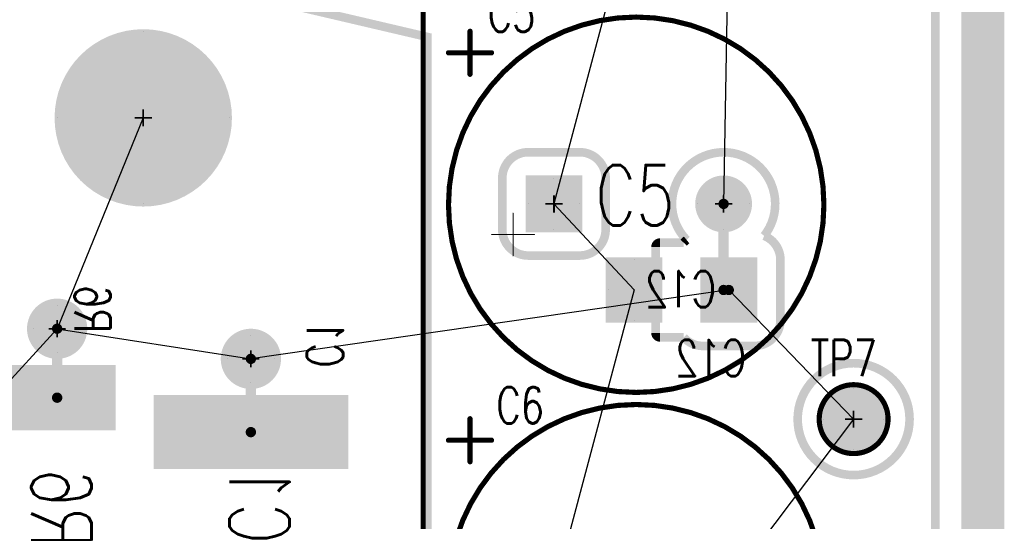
# Model space of a CAD drawing. Extents: x -7 to 11.7, y -5.4 to 6.4.
# Tile 24 of 27: x 6.031 to 7.175, y 1.681 to 2.264. Entities that reach past the tile are written whole.
import ezdxf

# ---------------------------------------------------------------- set-up
doc = ezdxf.new("R2010")
doc.units = 0
doc.linetypes.add('SIG_18', pattern=[2, 1, 1])
doc.linetypes.add('SIG_50', pattern=[2, 1, 1])
for name, color, linetype in [('2D_LINE_125', 3, 'CONTINUOUS'), ('2D_LINE_126', 6, 'CONTINUOUS'), ('BOARD_OUTLINE_00', 254, 'CONTINUOUS'), ('DRIL_NPLTE_THRU_01', 16, 'CONTINUOUS'), ('DRIL_NPLTE_THRU_02', 176, 'CONTINUOUS'), ('DRIL_PLTE_THRU_01', 16, 'CONTINUOUS'), ('DRIL_PLTE_THRU_02', 176, 'CONTINUOUS'), ('DRIL_SYMBOL', 254, 'CONTINUOUS'), ('LINK_00', 2, 'CONTINUOUS'), ('PADS_BOT', 5, 'CONTINUOUS'), ('PADS_INNER', 1, 'CONTINUOUS'), ('PADS_TOP', 1, 'CONTINUOUS'), ('PADS_XR_131', 3, 'CONTINUOUS'), ('PADS_XR_132', 6, 'CONTINUOUS'), ('PADS_XR_133', 254, 'CONTINUOUS'), ('PART_NAME_123', 255, 'CONTINUOUS'), ('PART_NAME_124', 6, 'CONTINUOUS'), ('PART_NAME_129', 2, 'CONTINUOUS'), ('PART_NAME_130', 106, 'CONTINUOUS'), ('PART_TOP_2DLINE_123', 255, 'CONTINUOUS'), ('PART_TOP_2DLINE_129', 2, 'CONTINUOUS'), ('POUR_OUTLINE_01', 1, 'CONTINUOUS'), ('POUR_OUTLINE_02', 5, 'CONTINUOUS'), ('POUR_PADTHERM_01', 1, 'CONTINUOUS'), ('POUR_PADTHERM_02', 5, 'CONTINUOUS'), ('POUR_VIATHERM_01', 1, 'CONTINUOUS'), ('POUR_VOID_01', 1, 'CONTINUOUS'), ('POUR_VOID_02', 5, 'CONTINUOUS'), ('TRACE_02', 5, 'CONTINUOUS'), ('VIAPTS', 56, 'CONTINUOUS')]:
    doc.layers.add(name, color=color, linetype=linetype)
doc.styles.add('W0$001', font='simplex', dxfattribs={"width": 0.75})
doc.styles.add('W0$006', font='simplex', dxfattribs={"width": 0.75})

# ---------------------------------------------------------------- blocks, each defined once
blk = doc.blocks.new('BOARD_40')
at = {"layer": 'BOARD_OUTLINE_00', "const_width": 0.01}
blk.add_lwpolyline([(0.1, -0.125), (7.4499, -0.125), (7.4499, -4.4), (0.1, -4.4)], close=True, dxfattribs=at)
blk = doc.blocks.new('DRAWING_41')
at = {"layer": '2D_LINE_125', "const_width": 0.05}
blk.add_lwpolyline([(0.1, -0.125), (7.4499, -0.125), (7.4499, -4.4), (0.1, -4.4)], close=True, dxfattribs=at)
blk = doc.blocks.new('DRAWING_42')
at = {"layer": '2D_LINE_126', "const_width": 0.05}
blk.add_lwpolyline([(0.1, -0.125), (7.4499, -0.125), (7.4499, -4.4), (0.1, -4.4)], close=True, dxfattribs=at)
blk = doc.blocks.new('POUR_VOID_32')
at = {"layer": 'POUR_VOID_02', "const_width": 0.01}
blk.add_lwpolyline([(-10.7851, -15.7149), (-10.7851, -15.7849, -0.414214), (-10.8151, -15.8149), (-10.8751, -15.8149, -0.213421), (-10.8975, -15.8049), (-10.9251, -15.8049, -0.414214), (-10.9301, -15.7999), (-10.9301, -15.6999, -0.414214), (-10.9251, -15.6949), (-10.8975, -15.6949, -0.038463), (-10.8941, -15.6917, -2.204891), (-10.804, -15.687, -0.306846)], format="xyb", close=True, dxfattribs=at)
blk = doc.blocks.new('POUR_VOID_28')
at = {"layer": 'POUR_VOID_02', "const_width": 0.01}
blk.add_lwpolyline([(-10.7651, -15.8999, 1), (-10.6351, -15.8999, 1)], format="xyb", close=True, dxfattribs=at)
blk = doc.blocks.new('POUR_OUTLINE_27')
at = {"layer": 'POUR_OUTLINE_02', "const_width": 0.01}
blk.add_lwpolyline([(-10.6051, -18.2949), (-10.6051, -14.9949), (-11.3933, -14.9949), (-11.5933, -14.705), (-12.02, -14.705), (-12.02, -15.36), (-11.5943, -15.36), (-11.5196, -15.38), (-11.5181, -15.3804), (-11.1951, -15.456), (-11.1951, -16.2021), (-11.295, -16.3021), (-11.295, -17.455), (-11.395, -17.455), (-11.395, -18.2949)], close=True, dxfattribs=at)
for name in ['POUR_VOID_32', 'POUR_VOID_28']:
    blk.add_blockref(name, (0, 0))
blk = doc.blocks.new('POUR_PADTHERM_80')
at = {"layer": 'POUR_PADTHERM_02'}
for points in [[(-11.0481, -15.6199), (-11.0481, -15.6199, 1), (-11.0481, -15.6199), (-11.0481, -15.6199, 1), (-11.0481, -15.6199)], [(-11.0781, -15.6499), (-11.0781, -15.6499, 1), (-11.0781, -15.6499), (-11.0781, -15.6499, 1), (-11.0781, -15.6499)], [(-11.0181, -15.6499), (-11.0181, -15.6499, 1), (-11.0181, -15.6499), (-11.0181, -15.6499, 1), (-11.0181, -15.6499)], [(-11.0481, -15.6799), (-11.0481, -15.6799, 1), (-11.0481, -15.6799), (-11.0481, -15.6799, 1), (-11.0481, -15.6799)]]:
    blk.add_lwpolyline(points, format="xyb", dxfattribs=at)
blk = doc.blocks.new('POUR_PADTHERM_81')
at = {"layer": 'POUR_PADTHERM_02'}
for points in [[(-10.9551, -15.7149), (-10.9551, -15.7149, 1), (-10.9551, -15.7149), (-10.9551, -15.7149, 1), (-10.9551, -15.7149)], [(-10.9851, -15.7499), (-10.9851, -15.7499, 1), (-10.9851, -15.7499), (-10.9851, -15.7499, 1), (-10.9851, -15.7499)], [(-10.9551, -15.7849), (-10.9551, -15.7849, 1), (-10.9551, -15.7849), (-10.9551, -15.7849, 1), (-10.9551, -15.7849)]]:
    blk.add_lwpolyline(points, format="xyb", dxfattribs=at)
blk = doc.blocks.new('POUR_HEADER_10')
for name in ['POUR_OUTLINE_27', 'POUR_PADTHERM_80', 'POUR_PADTHERM_81']:
    blk.add_blockref(name, (10.825, 17.95))
blk = doc.blocks.new('POUR_VOID_113')
at = {"layer": 'POUR_VOID_01', "const_width": 0.01}
blk.add_lwpolyline([(-10.9881, -15.6199), (-10.9881, -15.6799, -0.414214), (-11.0181, -15.7099), (-11.0781, -15.7099, -0.414214), (-11.1081, -15.6799), (-11.1081, -15.6199, -0.414214), (-11.0781, -15.5899), (-11.0181, -15.5899, -0.414214)], format="xyb", close=True, dxfattribs=at)
blk = doc.blocks.new('POUR_OUTLINE_108')
at = {"layer": 'POUR_OUTLINE_01', "const_width": 0.01}
blk.add_lwpolyline([(-17.615, -18.435), (-11.4601, -18.435, 0.414214), (-11.4551, -18.43), (-11.4551, -17.4949), (-10.6101, -17.4949, 0.414214), (-10.6051, -17.4899), (-10.6051, -14.24, 0.414214), (-10.6101, -14.235), (-13.565, -14.235, 0.414214)], format="xyb", dxfattribs=at)
blk.add_blockref('POUR_VOID_113', (0, 0))
blk = doc.blocks.new('POUR_VIATHERM_145')
at = {"layer": 'POUR_VIATHERM_01'}
for points in [[(-11.6251, -15.7674), (-11.6251, -15.7674)], [(-11.6526, -15.7949), (-11.6526, -15.7949)], [(-11.5976, -15.7949), (-11.5976, -15.7949)], [(-11.6251, -15.8224), (-11.6251, -15.8224)]]:
    blk.add_lwpolyline(points, dxfattribs=at)
blk = doc.blocks.new('POUR_VIATHERM_146')
at = {"layer": 'POUR_VIATHERM_01'}
for points in [[(-11.4001, -15.8024), (-11.4001, -15.8024)], [(-11.4276, -15.8299), (-11.4276, -15.8299)], [(-11.3726, -15.8299), (-11.3726, -15.8299)], [(-11.4001, -15.8574), (-11.4001, -15.8574)]]:
    blk.add_lwpolyline(points, dxfattribs=at)
blk = doc.blocks.new('POUR_PADTHERM_149')
at = {"layer": 'POUR_PADTHERM_01'}
for points in [[(-10.8511, -15.6199), (-10.8511, -15.6199, 1), (-10.8511, -15.6199), (-10.8511, -15.6199, 1), (-10.8511, -15.6199)], [(-10.8811, -15.6499), (-10.8811, -15.6499, 1), (-10.8811, -15.6499), (-10.8811, -15.6499, 1), (-10.8811, -15.6499)], [(-10.8211, -15.6499), (-10.8211, -15.6499, 1), (-10.8211, -15.6499), (-10.8211, -15.6499, 1), (-10.8211, -15.6499)], [(-10.8511, -15.6799), (-10.8511, -15.6799, 1), (-10.8511, -15.6799), (-10.8511, -15.6799, 1), (-10.8511, -15.6799)]]:
    blk.add_lwpolyline(points, format="xyb", dxfattribs=at)
blk = doc.blocks.new('POUR_PADTHERM_152')
at = {"layer": 'POUR_PADTHERM_01'}
for points in [[(-10.7001, -15.8649), (-10.7001, -15.8649, 1), (-10.7001, -15.8649), (-10.7001, -15.8649, 1), (-10.7001, -15.8649)], [(-10.7351, -15.8999), (-10.7351, -15.8999, 1), (-10.7351, -15.8999), (-10.7351, -15.8999, 1), (-10.7351, -15.8999)], [(-10.6651, -15.8999), (-10.6651, -15.8999, 1), (-10.6651, -15.8999), (-10.6651, -15.8999, 1), (-10.6651, -15.8999)], [(-10.7001, -15.9349), (-10.7001, -15.9349, 1), (-10.7001, -15.9349), (-10.7001, -15.9349, 1), (-10.7001, -15.9349)]]:
    blk.add_lwpolyline(points, format="xyb", dxfattribs=at)
blk = doc.blocks.new('POUR_PADTHERM_153')
at = {"layer": 'POUR_PADTHERM_01'}
for points in [[(-11.5251, -15.45), (-11.5251, -15.45, 1), (-11.5251, -15.45), (-11.5251, -15.45, 1), (-11.5251, -15.45)], [(-11.6251, -15.55), (-11.6251, -15.55, 1), (-11.6251, -15.55), (-11.6251, -15.55, 1), (-11.6251, -15.55)], [(-11.4251, -15.55), (-11.4251, -15.55, 1), (-11.4251, -15.55), (-11.4251, -15.55, 1), (-11.4251, -15.55)], [(-11.5251, -15.65), (-11.5251, -15.65, 1), (-11.5251, -15.65), (-11.5251, -15.65, 1), (-11.5251, -15.65)]]:
    blk.add_lwpolyline(points, format="xyb", dxfattribs=at)
blk = doc.blocks.new('POUR_HEADER_12')
for name in ['POUR_OUTLINE_108', 'POUR_PADTHERM_153', 'POUR_PADTHERM_149', 'POUR_VIATHERM_145', 'POUR_VIATHERM_146', 'POUR_PADTHERM_152']:
    blk.add_blockref(name, (13.575, 14.3))
blk = doc.blocks.new('PART_BODY_TOP_20')
at = {"layer": 'PART_TOP_2DLINE_123', "const_width": 0.006}
blk.add_lwpolyline([(-0.04, 0, 1), (0.04, 0, 1)], format="xyb", close=True, dxfattribs=at)
blk = doc.blocks.new('DRIL_SYMBOL_0$043')
at = {"layer": 'DRIL_SYMBOL', "const_width": 0.002}
for points in [[(-0.01, 0), (0.01, 0)], [(0, -0.01), (0, 0.01)]]:
    blk.add_lwpolyline(points, dxfattribs=at)
blk = doc.blocks.new('DRIL_HOLE_0$043')
at = {"const_width": 0.0215}
blk.add_lwpolyline([(-0.01075, 0, 1), (0.01075, 0, 1)], format="xyb", close=True, dxfattribs=at)
blk.add_blockref('DRIL_SYMBOL_0$043', (0, 0))
blk = doc.blocks.new('PAD_3')
at = {"const_width": 0.035}
blk.add_lwpolyline([(0, -0.0175, 1), (0, 0.0175, 1)], format="xyb", close=True, dxfattribs=at)
blk = doc.blocks.new('PAD_4')
at = {"const_width": 0.038}
blk.add_lwpolyline([(0, -0.019, 1), (0, 0.019, 1)], format="xyb", close=True, dxfattribs=at)
blk = doc.blocks.new('STK_TOP_62')
at = {"layer": 'DRIL_PLTE_THRU_01'}
blk.add_blockref('DRIL_HOLE_0$043', (0, 0), dxfattribs=at)
at = {"layer": 'DRIL_PLTE_THRU_02'}
blk.add_blockref('DRIL_HOLE_0$043', (0, 0), dxfattribs=at)
at = {"layer": 'PADS_BOT'}
blk.add_blockref('PAD_3', (0, 0), dxfattribs=at)
at = {"layer": 'PADS_INNER'}
blk.add_blockref('PAD_3', (0, 0), dxfattribs=at)
at = {"layer": 'PADS_TOP'}
blk.add_blockref('PAD_3', (0, 0), dxfattribs=at)
at = {"layer": 'PADS_XR_131'}
blk.add_blockref('PAD_4', (0, 0), dxfattribs=at)
at = {"layer": 'PADS_XR_132'}
blk.add_blockref('PAD_4', (0, 0), dxfattribs=at)
blk = doc.blocks.new('SYM_TOP_23')
for name in ['PART_BODY_TOP_20', 'STK_TOP_62']:
    blk.add_blockref(name, (0, 0))
blk = doc.blocks.new('PART_TOP_3')
blk.add_blockref('SYM_TOP_23', (0, 0))
at = {"layer": 'PART_NAME_123', "style": 'W0$006', "width": 0.75}
blk.add_text('TP7', height=0.042, dxfattribs=at).set_placement((-0.05, 0.05))
blk = doc.blocks.new('DRIL_HOLE_0')
blk.add_lwpolyline([(0, 0, 1), (0, 0, 1)], format="xyb", close=True)
blk = doc.blocks.new('PAD_38')
at = {"const_width": 0.08}
blk.add_lwpolyline([(-0.11, 0), (0.11, 0)], dxfattribs=at)
blk = doc.blocks.new('PAD_1')
blk.add_lwpolyline([(0, 0, 1), (0, 0, 1)], format="xyb", close=True)
blk = doc.blocks.new('PAD_39')
at = {"const_width": 0.086}
blk.add_lwpolyline([(-0.113, 0), (0.113, 0)], dxfattribs=at)
blk = doc.blocks.new('STK_BOT_96')
at = {"layer": 'DRIL_NPLTE_THRU_01'}
blk.add_blockref('DRIL_HOLE_0', (0, 0), dxfattribs=at)
at = {"layer": 'DRIL_NPLTE_THRU_02'}
blk.add_blockref('DRIL_HOLE_0', (0, 0), dxfattribs=at)
at = {"layer": 'PADS_BOT', "rotation": 90}
blk.add_blockref('PAD_38', (0, 0), dxfattribs=at)
at = {"layer": 'PADS_INNER'}
blk.add_blockref('PAD_1', (0, 0), dxfattribs=at)
at = {"layer": 'PADS_TOP'}
blk.add_blockref('PAD_1', (0, 0), dxfattribs=at)
at = {"layer": 'PADS_XR_131', "rotation": 90}
blk.add_blockref('PAD_39', (0, 0), dxfattribs=at)
at = {"layer": 'PADS_XR_133', "rotation": 90}
blk.add_blockref('PAD_38', (0, 0), dxfattribs=at)
blk = doc.blocks.new('SYM_BOT_40')
for p in [(-0.11, 0), (0.11, 0)]:
    blk.add_blockref('STK_BOT_96', p)
blk = doc.blocks.new('PART_BOT_66')
blk.add_blockref('SYM_BOT_40', (0, 0))
at = {"layer": 'PART_NAME_124', "style": 'W0$006', "width": 0.75}
blk.add_text('C1', height=0.042, rotation=180, dxfattribs=at).set_placement((-0.185, -0.065))
at = {"layer": 'PART_NAME_130', "style": 'W0$001', "width": 0.75}
blk.add_text('C1', height=0.07, rotation=180, dxfattribs=at).set_placement((0.0199, 0.025))
blk = doc.blocks.new('PAD_40')
at = {"const_width": 0.07}
blk.add_lwpolyline([(-0.065, 0), (0.065, 0)], dxfattribs=at)
blk = doc.blocks.new('PAD_41')
at = {"const_width": 0.076}
blk.add_lwpolyline([(-0.068, 0), (0.068, 0)], dxfattribs=at)
blk = doc.blocks.new('STK_BOT_118')
at = {"layer": 'DRIL_NPLTE_THRU_01'}
blk.add_blockref('DRIL_HOLE_0', (0, 0), dxfattribs=at)
at = {"layer": 'DRIL_NPLTE_THRU_02'}
blk.add_blockref('DRIL_HOLE_0', (0, 0), dxfattribs=at)
at = {"layer": 'PADS_BOT', "rotation": 90}
blk.add_blockref('PAD_40', (0, 0), dxfattribs=at)
at = {"layer": 'PADS_INNER'}
blk.add_blockref('PAD_1', (0, 0), dxfattribs=at)
at = {"layer": 'PADS_TOP'}
blk.add_blockref('PAD_1', (0, 0), dxfattribs=at)
at = {"layer": 'PADS_XR_131', "rotation": 90}
blk.add_blockref('PAD_41', (0, 0), dxfattribs=at)
at = {"layer": 'PADS_XR_133', "rotation": 90}
blk.add_blockref('PAD_40', (0, 0), dxfattribs=at)
blk = doc.blocks.new('SYM_BOT_8')
for p in [(-0.125, 0), (0.125, 0)]:
    blk.add_blockref('STK_BOT_118', p)
blk = doc.blocks.new('PART_BOT_68')
blk.add_blockref('SYM_BOT_8', (0, 0))
at = {"layer": 'PART_NAME_124', "style": 'W0$006', "width": 0.75}
blk.add_text('R6', height=0.042, dxfattribs=at).set_placement((0.2, 0.02))
at = {"layer": 'PART_NAME_130', "style": 'W0$001', "width": 0.75}
blk.add_text('R6', height=0.07, dxfattribs=at).set_placement((-0.05, -0.03))
blk = doc.blocks.new('PAD_20')
at = {"const_width": 0.06}
blk.add_lwpolyline([(-0.035, 0), (0.035, 0)], dxfattribs=at)
blk = doc.blocks.new('PAD_21')
at = {"const_width": 0.066}
blk.add_lwpolyline([(-0.038, 0), (0.038, 0)], dxfattribs=at)
blk = doc.blocks.new('STK_BOT_122')
at = {"layer": 'DRIL_NPLTE_THRU_01'}
blk.add_blockref('DRIL_HOLE_0', (0, 0), dxfattribs=at)
at = {"layer": 'DRIL_NPLTE_THRU_02'}
blk.add_blockref('DRIL_HOLE_0', (0, 0), dxfattribs=at)
at = {"layer": 'PADS_BOT', "rotation": 90}
blk.add_blockref('PAD_20', (0, 0), dxfattribs=at)
at = {"layer": 'PADS_INNER'}
blk.add_blockref('PAD_1', (0, 0), dxfattribs=at)
at = {"layer": 'PADS_TOP'}
blk.add_blockref('PAD_1', (0, 0), dxfattribs=at)
at = {"layer": 'PADS_XR_131', "rotation": 90}
blk.add_blockref('PAD_21', (0, 0), dxfattribs=at)
at = {"layer": 'PADS_XR_133', "rotation": 90}
blk.add_blockref('PAD_20', (0, 0), dxfattribs=at)
blk = doc.blocks.new('SYM_BOT_34')
for p in [(-0.055, 0), (0.055, 0)]:
    blk.add_blockref('STK_BOT_122', p)
blk = doc.blocks.new('PART_BOT_71')
blk.add_blockref('SYM_BOT_34', (0, 0))
at = {"layer": 'PART_NAME_124', "style": 'W0$006', "width": 0.75}
blk.add_text('C12', height=0.042, dxfattribs=at).set_placement((-0.075, -0.1))
at = {"layer": 'PART_NAME_130', "style": 'W0$001', "width": 0.75}
blk.add_text('C12', height=0.042, dxfattribs=at).set_placement((-0.04, -0.02))
blk = doc.blocks.new('SMOOTH_0$006')
at = {"const_width": 0.003}
blk.add_lwpolyline([(-0.0015, 0, 1), (0.0015, 0, 1)], format="xyb", close=True, dxfattribs=at)
blk = doc.blocks.new('SMOOTH_0$001')
at = {"const_width": 0.0005}
blk.add_lwpolyline([(-0.00025, 0, 1), (0.00025, 0, 1)], format="xyb", close=True, dxfattribs=at)
blk = doc.blocks.new('PART_BODY_TOP_27')
at = {"layer": 'PART_TOP_2DLINE_123', "const_width": 0.006}
blk.add_lwpolyline([(0.217, -0.0975, 1), (-0.219, -0.0975, 1)], format="xyb", close=True, dxfattribs=at)
for points in [[(0.1755, 0.1205), (0.1755, 0.0705)], [(0.1755, 0.1205), (0.1755, 0.0705)], [(0.1505, 0.0955), (0.2005, 0.0955)], [(0.1505, 0.0955), (0.2005, 0.0955)]]:
    blk.add_lwpolyline(points, dxfattribs=at)
at = {"layer": 'PART_TOP_2DLINE_129', "const_width": 0.001}
blk.add_lwpolyline([(0.217, -0.0975, 1), (-0.219, -0.0975, 1)], format="xyb", close=True, dxfattribs=at)
for points in [[(-0.0355, 0.0205), (-0.0355, 0.0705)], [(-0.0355, 0.0205), (-0.0355, 0.0705)], [(-0.0605, 0.0455), (-0.0105, 0.0455)], [(-0.0605, 0.0455), (-0.0105, 0.0455)]]:
    blk.add_lwpolyline(points, dxfattribs=at)
at = {"layer": 'PART_TOP_2DLINE_123'}
for p in [(0.1755, 0.1205), (0.1755, 0.1205), (0.1505, 0.0955), (0.1505, 0.0955), (0.2005, 0.0955), (0.2005, 0.0955), (0.1755, 0.0705), (0.1755, 0.0705)]:
    blk.add_blockref('SMOOTH_0$006', p, dxfattribs=at)
at = {"layer": 'PART_TOP_2DLINE_129'}
for p in [(-0.0355, 0.0705), (-0.0355, 0.0705), (-0.0605, 0.0455), (-0.0605, 0.0455), (-0.0105, 0.0455), (-0.0105, 0.0455), (-0.0355, 0.0205), (-0.0355, 0.0205)]:
    blk.add_blockref('SMOOTH_0$001', p, dxfattribs=at)
blk = doc.blocks.new('DRIL_SYMBOL_0$032')
at = {"layer": 'DRIL_SYMBOL', "const_width": 0.002}
for points in [[(-0.01, 0), (0.01, 0)], [(0, -0.01), (0, 0.01)]]:
    blk.add_lwpolyline(points, dxfattribs=at)
blk = doc.blocks.new('DRIL_HOLE_0$032')
at = {"const_width": 0.016}
blk.add_lwpolyline([(-0.008, 0, 1), (0.008, 0, 1)], format="xyb", close=True, dxfattribs=at)
blk.add_blockref('DRIL_SYMBOL_0$032', (0, 0))
blk = doc.blocks.new('PAD_6')
at = {"const_width": 0.03}
blk.add_lwpolyline([(0, -0.015, 1), (0, 0.015, 1)], format="xyb", close=True, dxfattribs=at)
blk = doc.blocks.new('PAD_35')
at = {"const_width": 0.06}
blk.add_lwpolyline([(-0.03, 0), (0.03, 0)], dxfattribs=at)
blk = doc.blocks.new('PAD_36')
at = {"const_width": 0.066}
blk.add_lwpolyline([(-0.033, 0), (0.033, 0)], dxfattribs=at)
blk = doc.blocks.new('STK_TOP_98')
at = {"layer": 'DRIL_PLTE_THRU_01'}
blk.add_blockref('DRIL_HOLE_0$032', (0, 0), dxfattribs=at)
at = {"layer": 'DRIL_PLTE_THRU_02'}
blk.add_blockref('DRIL_HOLE_0$032', (0, 0), dxfattribs=at)
at = {"layer": 'PADS_BOT'}
blk.add_blockref('PAD_35', (0, 0), dxfattribs=at)
at = {"layer": 'PADS_INNER'}
blk.add_blockref('PAD_6', (0, 0), dxfattribs=at)
at = {"layer": 'PADS_TOP'}
blk.add_blockref('PAD_35', (0, 0), dxfattribs=at)
at = {"layer": 'PADS_XR_131'}
blk.add_blockref('PAD_36', (0, 0), dxfattribs=at)
at = {"layer": 'PADS_XR_132'}
blk.add_blockref('PAD_36', (0, 0), dxfattribs=at)
blk = doc.blocks.new('PAD_37')
at = {"const_width": 0.033}
blk.add_lwpolyline([(0, -0.0165, 1), (0, 0.0165, 1)], format="xyb", close=True, dxfattribs=at)
blk = doc.blocks.new('STK_TOP_99')
at = {"layer": 'DRIL_PLTE_THRU_01'}
blk.add_blockref('DRIL_HOLE_0$032', (0, 0), dxfattribs=at)
at = {"layer": 'DRIL_PLTE_THRU_02'}
blk.add_blockref('DRIL_HOLE_0$032', (0, 0), dxfattribs=at)
at = {"layer": 'PADS_BOT'}
blk.add_blockref('PAD_6', (0, 0), dxfattribs=at)
at = {"layer": 'PADS_INNER'}
blk.add_blockref('PAD_6', (0, 0), dxfattribs=at)
at = {"layer": 'PADS_TOP'}
blk.add_blockref('PAD_6', (0, 0), dxfattribs=at)
at = {"layer": 'PADS_XR_131'}
blk.add_blockref('PAD_37', (0, 0), dxfattribs=at)
at = {"layer": 'PADS_XR_132'}
blk.add_blockref('PAD_37', (0, 0), dxfattribs=at)
blk = doc.blocks.new('SYM_TOP_30')
for name, p in [('PART_BODY_TOP_27', (0, 0)), ('STK_TOP_98', (0, -0.002)), ('STK_TOP_99', (0, -0.199))]:
    blk.add_blockref(name, p)
blk = doc.blocks.new('PART_TOP_92')
blk.add_blockref('SYM_TOP_30', (0, 0))
at = {"layer": 'PART_NAME_123', "style": 'W0$006', "width": 0.75}
blk.add_text('C6', height=0.042, rotation=270, dxfattribs=at).set_placement((0.195, 0.065))
at = {"layer": 'PART_NAME_129', "style": 'W0$001', "width": 0.75}
blk.add_text('C6', height=0.07, rotation=270, dxfattribs=at).set_placement((-0.02, -0.045))
blk = doc.blocks.new('PART_BODY_TOP_10')
at = {"layer": 'PART_TOP_2DLINE_123', "const_width": 0.006}
blk.add_lwpolyline([(-1.05, 0.325), (1, 0.325), (1, -0.16), (-1.05, -0.16)], close=True, dxfattribs=at)
at = {"layer": 'PART_TOP_2DLINE_129', "const_width": 0.001}
blk.add_lwpolyline([(-1.05, 0.325), (1, 0.325), (1, -0.575), (-1.05, -0.575)], close=True, dxfattribs=at)
blk = doc.blocks.new('DRIL_SYMBOL_0$125')
at = {"layer": 'DRIL_SYMBOL', "const_width": 0.002}
for points in [[(-0.01, 0), (0.01, 0)], [(0, -0.01), (0, 0.01)]]:
    blk.add_lwpolyline(points, dxfattribs=at)
blk = doc.blocks.new('DRIL_HOLE_0$125')
at = {"const_width": 0.0625}
blk.add_lwpolyline([(-0.03125, 0, 1), (0.03125, 0, 1)], format="xyb", close=True, dxfattribs=at)
blk.add_blockref('DRIL_SYMBOL_0$125', (0, 0))
blk = doc.blocks.new('PAD_58')
at = {"const_width": 0.1}
blk.add_lwpolyline([(0, -0.05, 1), (0, 0.05, 1)], format="xyb", close=True, dxfattribs=at)
blk = doc.blocks.new('PAD_61')
at = {"const_width": 0.103}
blk.add_lwpolyline([(0, -0.0515, 1), (0, 0.0515, 1)], format="xyb", close=True, dxfattribs=at)
blk = doc.blocks.new('STK_TOP_78')
at = {"layer": 'DRIL_PLTE_THRU_01'}
blk.add_blockref('DRIL_HOLE_0$125', (0, 0), dxfattribs=at)
at = {"layer": 'DRIL_PLTE_THRU_02'}
blk.add_blockref('DRIL_HOLE_0$125', (0, 0), dxfattribs=at)
at = {"layer": 'PADS_BOT'}
blk.add_blockref('PAD_58', (0, 0), dxfattribs=at)
at = {"layer": 'PADS_INNER'}
blk.add_blockref('PAD_58', (0, 0), dxfattribs=at)
at = {"layer": 'PADS_TOP'}
blk.add_blockref('PAD_58', (0, 0), dxfattribs=at)
at = {"layer": 'PADS_XR_131'}
blk.add_blockref('PAD_61', (0, 0), dxfattribs=at)
at = {"layer": 'PADS_XR_132'}
blk.add_blockref('PAD_61', (0, 0), dxfattribs=at)
blk = doc.blocks.new('SYM_TOP_13')
for name, p in [('PART_BODY_TOP_10', (0, 0)), ('STK_TOP_78', (-0.875, 0))]:
    blk.add_blockref(name, p)
blk = doc.blocks.new('PART_TOP_107')
blk.add_blockref('SYM_TOP_13', (0, 0))
blk = doc.blocks.new('PART_TOP_110')
blk.add_blockref('SYM_TOP_30', (0, 0))
at = {"layer": 'PART_NAME_123', "style": 'W0$006', "width": 0.75}
blk.add_text('C5', height=0.042, rotation=270, dxfattribs=at).set_placement((0.2, 0.075))
at = {"layer": 'PART_NAME_129', "style": 'W0$001', "width": 0.75}
blk.add_text('C5', height=0.07, rotation=270, dxfattribs=at).set_placement((-0.025, -0.05))
blk = doc.blocks.new('SMOOTH_0$012')
at = {"const_width": 0.006}
blk.add_lwpolyline([(-0.003, 0, 1), (0.003, 0, 1)], format="xyb", close=True, dxfattribs=at)
blk = doc.blocks.new('DRIL_SYMBOL_0$037')
at = {"layer": 'DRIL_SYMBOL', "const_width": 0.002}
for points in [[(-0.01, 0), (0.01, 0)], [(0, -0.01), (0, 0.01)]]:
    blk.add_lwpolyline(points, dxfattribs=at)
blk = doc.blocks.new('DRIL_HOLE_0$037')
at = {"const_width": 0.0185}
blk.add_lwpolyline([(-0.00925, 0, 1), (0.00925, 0, 1)], format="xyb", close=True, dxfattribs=at)
blk.add_blockref('DRIL_SYMBOL_0$037', (0, 0))
blk = doc.blocks.new('PAD_76')
at = {"const_width": 0.0275}
blk.add_lwpolyline([(0, -0.01375, 1), (0, 0.01375, 1)], format="xyb", close=True, dxfattribs=at)
blk = doc.blocks.new('STK_TOP_0')
at = {"layer": 'DRIL_PLTE_THRU_01'}
blk.add_blockref('DRIL_HOLE_0$037', (0, 0), dxfattribs=at)
at = {"layer": 'DRIL_PLTE_THRU_02'}
blk.add_blockref('DRIL_HOLE_0$037', (0, 0), dxfattribs=at)
at = {"layer": 'PADS_BOT'}
blk.add_blockref('PAD_76', (0, 0), dxfattribs=at)
at = {"layer": 'PADS_INNER'}
blk.add_blockref('PAD_3', (0, 0), dxfattribs=at)
at = {"layer": 'PADS_TOP'}
blk.add_blockref('PAD_76', (0, 0), dxfattribs=at)
blk = doc.blocks.new('SYM_TOP_1')
blk.add_blockref('STK_TOP_0', (0, 0))

msp = doc.modelspace()

# ---------------------------------------------------------------- linework, layer by layer
at = {"layer": 'LINK_00', "linetype": 'SIG_18'}
for p, q in [((6.745, 2.4), (6.652, 2.05)), ((6.652, 2.05), (6.745, 1.95)), ((6.745, 1.95), (6.652, 1.6))]:
    msp.add_line(p, q, dxfattribs=at)
at = {"layer": 'LINK_00', "linetype": 'SIG_50'}
for p, q in [((6.855, 2.4), (6.849, 2.05)), ((6.175, 2.1499), (6.075, 1.905)), ((6.855, 1.95), (6.3, 1.87)), ((7, 1.8), (6.855, 1.95)), ((6.075, 1.905), (4.315, -0.025)), ((6.075, 1.905), (6.3, 1.87)), ((7, 1.8), (6.849, 1.6))]:
    msp.add_line(p, q, dxfattribs=at)
at = {"layer": 'TRACE_02', "linetype": 'SIG_50', "const_width": 0.012}
for points in [[(6.849, 2.05), (6.849, 1.95), (6.855, 1.95)], [(6.075, 1.905), (6.075, 1.8249)], [(6.3, 1.87), (6.3, 1.7849)]]:
    msp.add_lwpolyline(points, dxfattribs=at)

# ---------------------------------------------------------------- block references
for name, p in [('DRAWING_41', (-0.2999, 3.6249)), ('DRAWING_42', (-0.2999, 3.6249)), ('BOARD_40', (-0.2999, 3.6249)), ('PART_TOP_3', (7, 1.8))]:
    msp.add_blockref(name, p)
at = {"linetype": 'SIG_50'}
msp.add_blockref('POUR_HEADER_12', (4.1251, 3.3999), dxfattribs=at)
at = {"linetype": 'SIG_18'}
msp.add_blockref('POUR_HEADER_10', (6.8751, -0.2501), dxfattribs=at)
for name, p, rotation in [('PART_TOP_107', (6.175, 1.2749), 270), ('PART_TOP_110', (6.65, 2.05), 90), ('PART_TOP_92', (6.65, 1.6), 90)]:
    msp.add_blockref(name, p, dxfattribs=dict(rotation=rotation))
at = {"xscale": -1}
msp.add_blockref('PART_BOT_71', (6.8, 1.95), dxfattribs=at)
for name, p, rotation in [('PART_BOT_68', (6.075, 1.6999), -90), ('PART_BOT_66', (6.3, 1.6749), -270)]:
    msp.add_blockref(name, p, dxfattribs=dict(at, rotation=rotation))
at = {"layer": 'TRACE_02'}
for p in [(6.849, 2.05), (6.849, 1.95), (6.855, 1.95), (6.075, 1.905), (6.3, 1.87), (6.075, 1.8249), (6.3, 1.7849)]:
    msp.add_blockref('SMOOTH_0$012', p, dxfattribs=at)
at = {"layer": 'VIAPTS', "linetype": 'SIG_50'}
for p in [(6.075, 1.905), (6.3, 1.87)]:
    msp.add_blockref('SYM_TOP_1', p, dxfattribs=at)

doc.saveas('drawing.dxf')
